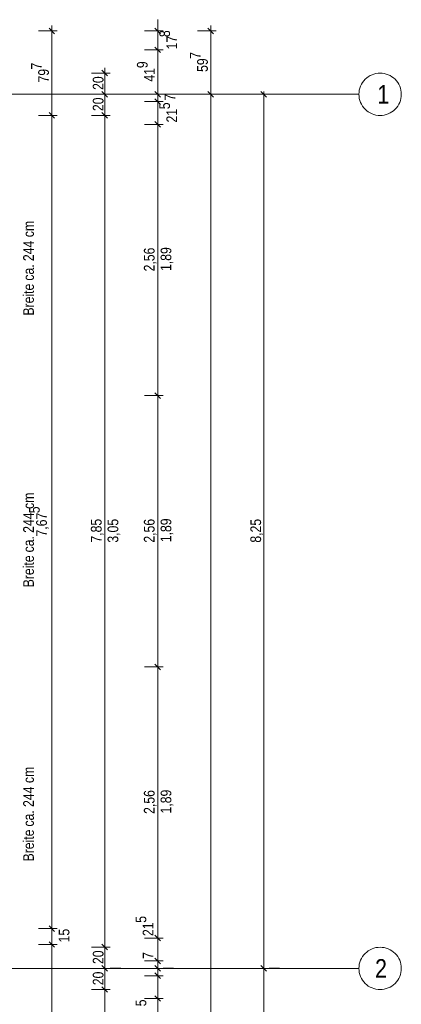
# Model space of a CAD drawing. Extents: x -620 to 3480, y 62 to 1102.
# Tile 109 of 256: x 29 to 101, y 819 to 1005. Entities that reach past the tile are written whole.
import ezdxf
from ezdxf.lldxf.tags import DXFTag

# ---------------------------------------------------------------- set-up
doc = ezdxf.new("R2010")
doc.units = 0
doc.layers.get('0').update_dxf_attribs({"lineweight": 13})
doc.layers.add('30 -33 Aussenwände- 8 Sonnenschutz', color=7, linetype='Continuous', lineweight=9)
doc.layers.add('70 -71 Achsen- 1 Gebäudeachsen', color=7, linetype='STRICHPUNKT2-A06G9SLK8I', lineweight=18)
doc.layers.add('70 -76 Bemaßung- 2 Allgemein', color=9, linetype='Continuous', lineweight=5, true_color=0x808080)
doc.styles.get("Standard").update_dxf_attribs({"font": 'ARIALN.TTF'})
tags = doc.linetypes.add('STRICHPUNKT2-A06G9SLK8I', pattern=[12.7, 6.35, -3.175, 0, -3.175]).pattern_tags.tags
tags[10:11] = [DXFTag(74, 4), DXFTag(75, 0), DXFTag(340, '0'), DXFTag(46, 0.0), DXFTag(50, 0.0), DXFTag(44, 0.0), DXFTag(45, 0.0)]
tags[8:9] = [DXFTag(74, 4), DXFTag(75, 0), DXFTag(340, '0'), DXFTag(46, 0.0), DXFTag(50, 0.0), DXFTag(44, 0.0), DXFTag(45, 0.0)]
tags[6:7] = [DXFTag(74, 4), DXFTag(75, 0), DXFTag(340, '0'), DXFTag(46, 0.0), DXFTag(50, 0.0), DXFTag(44, 0.0), DXFTag(45, 0.0)]
tags[4:5] = [DXFTag(74, 4), DXFTag(75, 0), DXFTag(340, '0'), DXFTag(46, 0.0), DXFTag(50, 0.0), DXFTag(44, 0.0), DXFTag(45, 0.0)]

# ---------------------------------------------------------------- blocks, each defined once
blk = doc.blocks.new('Referenz-A06G9SLM8I')
at = {"layer": '70 -71 Achsen- 1 Gebäudeachsen', "color": 0, "linetype": 'Continuous', "lineweight": -2, "ltscale": 0.13}
for p, q in [((94.68, 994.21), (95.02, 994.41)), ((95.02, 994.41), (95.38, 994.58)), ((95.38, 994.58), (95.75, 994.71)), ((95.75, 994.71), (96.13, 994.81)), ((96.13, 994.81), (96.51, 994.86)), ((96.51, 994.86), (96.91, 994.88)), ((96.91, 994.88), (97.3, 994.86)), ((97.3, 994.86), (97.69, 994.81)), ((97.69, 994.81), (98.07, 994.71)), ((98.07, 994.71), (98.44, 994.58)), ((98.44, 994.58), (98.79, 994.41)), ((98.79, 994.41), (99.13, 994.21)), ((93.21, 992.41), (93.38, 992.77)), ((93.38, 992.77), (93.58, 993.11)), ((93.58, 993.11), (93.81, 993.42)), ((93.81, 993.42), (94.08, 993.71)), ((94.08, 993.71), (94.37, 993.98)), ((94.37, 993.98), (94.68, 994.21)), ((99.13, 994.21), (99.44, 993.98)), ((99.44, 993.98), (99.74, 993.71)), ((99.74, 993.71), (100, 993.42)), ((100, 993.42), (100.23, 993.11)), ((100.23, 993.11), (100.43, 992.77)), ((100.43, 992.77), (100.6, 992.41)), ((92.91, 990.88), (92.93, 991.28)), ((92.93, 990.49), (92.91, 990.88)), ((92.93, 991.28), (92.98, 991.66)), ((92.98, 991.66), (93.08, 992.04)), ((93.08, 992.04), (93.21, 992.41)), ((100.6, 992.41), (100.73, 992.04)), ((100.73, 992.04), (100.83, 991.66)), ((100.83, 991.66), (100.89, 991.28)), ((100.89, 991.28), (100.91, 990.88)), ((100.91, 990.88), (100.89, 990.49)), ((92.98, 990.1), (92.93, 990.49)), ((93.08, 989.72), (92.98, 990.1)), ((93.21, 989.35), (93.08, 989.72)), ((93.38, 989), (93.21, 989.35)), ((93.58, 988.66), (93.38, 989)), ((100.43, 989), (100.23, 988.66)), ((100.6, 989.35), (100.43, 989)), ((100.73, 989.72), (100.6, 989.35)), ((100.83, 990.1), (100.73, 989.72)), ((100.89, 990.49), (100.83, 990.1)), ((93.81, 988.35), (93.58, 988.66)), ((94.08, 988.06), (93.81, 988.35)), ((94.37, 987.79), (94.08, 988.06)), ((94.68, 987.56), (94.37, 987.79)), ((95.02, 987.36), (94.68, 987.56)), ((95.38, 987.19), (95.02, 987.36)), ((95.75, 987.06), (95.38, 987.19)), ((96.13, 986.96), (95.75, 987.06)), ((96.51, 986.9), (96.13, 986.96)), ((97.69, 986.96), (97.3, 986.9)), ((98.07, 987.06), (97.69, 986.96)), ((98.44, 987.19), (98.07, 987.06)), ((98.79, 987.36), (98.44, 987.19)), ((99.13, 987.56), (98.79, 987.36)), ((99.44, 987.79), (99.13, 987.56)), ((99.74, 988.06), (99.44, 987.79)), ((100, 988.35), (99.74, 988.06)), ((100.23, 988.66), (100, 988.35)), ((96.91, 986.88), (96.51, 986.9)), ((97.3, 986.9), (96.91, 986.88)), ((94.08, 828.71), (94.37, 828.98)), ((94.37, 828.98), (94.68, 829.21)), ((94.68, 829.21), (95.02, 829.41)), ((95.02, 829.41), (95.38, 829.58)), ((95.38, 829.58), (95.75, 829.71)), ((95.75, 829.71), (96.13, 829.81)), ((96.13, 829.81), (96.51, 829.86)), ((96.51, 829.86), (96.91, 829.88)), ((96.91, 829.88), (97.3, 829.86)), ((97.3, 829.86), (97.69, 829.81)), ((97.69, 829.81), (98.07, 829.71)), ((98.07, 829.71), (98.44, 829.58)), ((98.44, 829.58), (98.79, 829.41)), ((98.79, 829.41), (99.13, 829.21)), ((99.13, 829.21), (99.44, 828.98)), ((99.44, 828.98), (99.74, 828.71)), ((93.08, 827.04), (93.21, 827.41)), ((93.21, 827.41), (93.38, 827.77)), ((93.38, 827.77), (93.58, 828.11)), ((93.58, 828.11), (93.81, 828.42)), ((93.81, 828.42), (94.08, 828.71)), ((99.74, 828.71), (100, 828.42)), ((100, 828.42), (100.23, 828.11)), ((100.23, 828.11), (100.43, 827.77)), ((100.43, 827.77), (100.6, 827.41)), ((100.6, 827.41), (100.73, 827.04)), ((92.91, 825.88), (92.93, 826.28)), ((92.93, 825.49), (92.91, 825.88)), ((92.93, 826.28), (92.98, 826.66)), ((92.98, 825.1), (92.93, 825.49)), ((92.98, 826.66), (93.08, 827.04)), ((100.73, 827.04), (100.83, 826.66)), ((100.83, 826.66), (100.89, 826.28)), ((100.89, 825.49), (100.83, 825.1)), ((100.89, 826.28), (100.91, 825.88)), ((100.91, 825.88), (100.89, 825.49)), ((93.08, 824.72), (92.98, 825.1)), ((93.21, 824.35), (93.08, 824.72)), ((93.38, 824), (93.21, 824.35)), ((93.58, 823.66), (93.38, 824)), ((93.81, 823.35), (93.58, 823.66)), ((100.23, 823.66), (100, 823.35)), ((100.43, 824), (100.23, 823.66)), ((100.6, 824.35), (100.43, 824)), ((100.73, 824.72), (100.6, 824.35)), ((100.83, 825.1), (100.73, 824.72)), ((94.08, 823.06), (93.81, 823.35)), ((94.37, 822.79), (94.08, 823.06)), ((94.68, 822.56), (94.37, 822.79)), ((95.02, 822.36), (94.68, 822.56)), ((95.38, 822.19), (95.02, 822.36)), ((95.75, 822.06), (95.38, 822.19)), ((96.13, 821.96), (95.75, 822.06)), ((96.51, 821.9), (96.13, 821.96)), ((96.91, 821.88), (96.51, 821.9)), ((97.3, 821.9), (96.91, 821.88)), ((97.69, 821.96), (97.3, 821.9)), ((98.07, 822.06), (97.69, 821.96)), ((98.44, 822.19), (98.07, 822.06)), ((98.79, 822.36), (98.44, 822.19)), ((99.13, 822.56), (98.79, 822.36)), ((99.44, 822.79), (99.13, 822.56)), ((99.74, 823.06), (99.44, 822.79)), ((100, 823.35), (99.74, 823.06))]:
    blk.add_line(p, q, dxfattribs=at)
at = {"layer": '70 -71 Achsen- 1 Gebäudeachsen', "color": 0, "linetype": 'STRICHPUNKT2-A06G9SLK8I', "lineweight": -2, "ltscale": 0.13}
for p, q in [((-554.53, 990.88), (92.91, 990.88)), ((-554.53, 825.88), (92.91, 825.88))]:
    blk.add_line(p, q, dxfattribs=at)
at = {"layer": '70 -76 Bemaßung- 2 Allgemein', "color": 0, "linetype": 'Continuous', "lineweight": -2, "ltscale": 0.13}
for p, q in [((34.94, 1003.84), (34.94, 1001.78)), ((54.94, 1003.9), (54.94, 1004.97)), ((54.94, 1001.84), (54.94, 1003.9)), ((64.94, 1003.84), (64.94, 1001.78)), ((32.44, 1002.84), (35.94, 1002.84)), ((34.41, 1003.37), (35.47, 1002.31)), ((34.94, 987.96), (34.94, 1001.78)), ((52.44, 1002.84), (55.94, 1002.84)), ((55.47, 1002.31), (54.41, 1003.37)), ((54.94, 999.28), (54.94, 1002.84)), ((62.44, 1002.84), (65.94, 1002.84)), ((64.41, 1003.37), (65.47, 1002.31)), ((64.94, 991.96), (64.94, 1001.78)), ((54.94, 1000.28), (54.94, 998.22)), ((54.94, 1000.28), (54.94, 998.22)), ((52.44, 999.28), (55.94, 999.28)), ((52.44, 999.28), (55.94, 999.28)), ((54.41, 999.81), (55.47, 998.75)), ((54.41, 999.81), (55.47, 998.75)), ((54.94, 998.22), (54.94, 997.16)), ((54.94, 991.96), (54.94, 998.22)), ((42.44, 994.9), (45.94, 994.9)), ((44.41, 995.43), (45.47, 994.37)), ((44.94, 995.9), (44.94, 993.84)), ((44.94, 991.96), (44.94, 993.84)), ((54.94, 991.96), (54.94, 993.03)), ((45.47, 990.37), (44.41, 991.43)), ((44.41, 991.43), (45.47, 990.37)), ((44.94, 989.9), (44.94, 991.96)), ((44.94, 991.9), (44.94, 989.84)), ((47.94, 990.9), (45.94, 990.9)), ((47.94, 990.9), (45.94, 990.9)), ((55.47, 990.37), (54.41, 991.43)), ((55.47, 990.37), (54.41, 991.43)), ((54.94, 989.9), (54.94, 991.96)), ((54.94, 989.9), (54.94, 991.96)), ((54.94, 990.56), (54.94, 991.63)), ((54.94, 989.5), (54.94, 990.9)), ((57.94, 990.9), (55.94, 990.9)), ((57.94, 990.9), (55.94, 990.9)), ((65.47, 990.37), (64.41, 991.43)), ((64.41, 991.43), (65.47, 990.37)), ((64.94, 989.9), (64.94, 991.96)), ((64.94, 991.9), (64.94, 989.84)), ((67.94, 990.9), (65.94, 990.9)), ((67.94, 990.9), (65.94, 990.9)), ((74.41, 991.43), (75.47, 990.37)), ((74.94, 991.4), (74.94, 989.84)), ((77.94, 990.9), (75.94, 990.9)), ((44.94, 987.96), (44.94, 989.84)), ((52.44, 989.5), (55.94, 989.5)), ((52.44, 989.5), (55.94, 989.5)), ((54.41, 990.03), (55.47, 988.97)), ((55.47, 988.97), (54.41, 990.03)), ((54.94, 988.5), (54.94, 990.56)), ((54.94, 990.5), (54.94, 988.44)), ((54.94, 985.2), (54.94, 989.5)), ((64.94, 601.96), (64.94, 989.84)), ((74.94, 826.96), (74.94, 989.84)), ((35.47, 986.37), (34.41, 987.43)), ((34.41, 987.43), (35.47, 986.37)), ((34.94, 985.9), (34.94, 987.96)), ((34.94, 987.9), (34.94, 985.84)), ((45.47, 986.37), (44.41, 987.43)), ((44.41, 987.43), (45.47, 986.37)), ((44.94, 985.9), (44.94, 987.96)), ((44.94, 987.9), (44.94, 985.84)), ((54.94, 988.44), (54.94, 987.38)), ((32.44, 986.9), (35.94, 986.9)), ((32.44, 986.9), (35.94, 986.9)), ((34.94, 834.46), (34.94, 985.84)), ((42.44, 986.9), (45.94, 986.9)), ((42.44, 986.9), (45.94, 986.9)), ((44.94, 830.96), (44.94, 985.84)), ((52.44, 985.2), (55.94, 985.2)), ((52.44, 985.2), (55.94, 985.2)), ((54.41, 985.73), (55.47, 984.67)), ((54.41, 985.73), (55.47, 984.67)), ((54.94, 986.2), (54.94, 984.14)), ((54.94, 986.2), (54.94, 984.14)), ((54.94, 984.14), (54.94, 983.08)), ((54.94, 935.06), (54.94, 984.14)), ((54.94, 933), (54.94, 935.06)), ((54.94, 935), (54.94, 932.94)), ((52.44, 934), (55.94, 934)), ((52.44, 934), (55.94, 934)), ((55.47, 933.47), (54.41, 934.53)), ((54.41, 934.53), (55.47, 933.47)), ((54.94, 883.86), (54.94, 932.94)), ((55.47, 882.27), (54.41, 883.33)), ((54.41, 883.33), (55.47, 882.27)), ((54.94, 881.8), (54.94, 883.86)), ((54.94, 883.8), (54.94, 881.74)), ((52.44, 882.8), (55.94, 882.8)), ((52.44, 882.8), (55.94, 882.8)), ((54.94, 832.66), (54.94, 881.74)), ((34.94, 834.46), (34.94, 835.53)), ((32.44, 833.4), (35.94, 833.4)), ((32.44, 833.4), (35.94, 833.4)), ((35.47, 832.87), (34.41, 833.93)), ((35.47, 832.87), (34.41, 833.93)), ((34.94, 832.4), (34.94, 834.46)), ((34.94, 832.4), (34.94, 834.46)), ((34.94, 830.4), (34.94, 833.4)), ((54.94, 832.66), (54.94, 833.73)), ((54.94, 830.6), (54.94, 832.66)), ((54.94, 830.6), (54.94, 832.66)), ((34.41, 830.93), (35.47, 829.87)), ((34.41, 830.93), (35.47, 829.87)), ((34.94, 831.4), (34.94, 829.34)), ((34.94, 831.4), (34.94, 829.34)), ((44.94, 828.9), (44.94, 830.96)), ((44.94, 830.9), (44.94, 828.84)), ((52.44, 831.6), (55.94, 831.6)), ((52.44, 831.6), (55.94, 831.6)), ((55.47, 831.07), (54.41, 832.13)), ((55.47, 831.07), (54.41, 832.13)), ((54.94, 827.3), (54.94, 831.6)), ((32.44, 830.4), (35.94, 830.4)), ((32.44, 830.4), (35.94, 830.4)), ((34.94, 829.34), (34.94, 828.28)), ((34.94, 762.46), (34.94, 829.34)), ((42.44, 829.9), (45.94, 829.9)), ((42.44, 829.9), (45.94, 829.9)), ((45.47, 829.37), (44.41, 830.43)), ((44.41, 830.43), (45.47, 829.37)), ((54.94, 828.36), (54.94, 829.43)), ((44.94, 826.96), (44.94, 828.84)), ((52.44, 827.3), (55.94, 827.3)), ((52.44, 827.3), (55.94, 827.3)), ((54.41, 827.83), (55.47, 826.77)), ((55.47, 826.77), (54.41, 827.83)), ((54.94, 826.3), (54.94, 828.36)), ((54.94, 828.3), (54.94, 826.24)), ((54.94, 826.96), (54.94, 828.03)), ((54.94, 825.9), (54.94, 827.3)), ((45.47, 825.37), (44.41, 826.43)), ((44.41, 826.43), (45.47, 825.37)), ((44.94, 824.9), (44.94, 826.96)), ((44.94, 826.9), (44.94, 824.84)), ((47.94, 825.9), (45.94, 825.9)), ((47.94, 825.9), (45.94, 825.9)), ((54.41, 826.43), (55.47, 825.37)), ((55.47, 825.37), (54.41, 826.43)), ((54.94, 824.9), (54.94, 826.96)), ((54.94, 826.9), (54.94, 824.84)), ((54.94, 825.56), (54.94, 826.63)), ((54.94, 826.24), (54.94, 825.18)), ((54.94, 824.5), (54.94, 825.9)), ((54.94, 823.5), (54.94, 825.56)), ((54.94, 825.5), (54.94, 823.44)), ((57.94, 825.9), (55.94, 825.9)), ((57.94, 825.9), (55.94, 825.9)), ((75.47, 825.37), (74.41, 826.43)), ((74.41, 826.43), (75.47, 825.37)), ((74.94, 825.4), (74.94, 826.96)), ((74.94, 826.4), (74.94, 824.84)), ((77.94, 825.9), (75.94, 825.9)), ((77.94, 825.9), (75.94, 825.9)), ((44.94, 822.96), (44.94, 824.84)), ((52.44, 824.5), (55.94, 824.5)), ((52.44, 824.5), (55.94, 824.5)), ((54.41, 825.03), (55.47, 823.97)), ((55.47, 823.97), (54.41, 825.03)), ((54.94, 824.84), (54.94, 823.78)), ((54.94, 820.2), (54.94, 824.5)), ((54.94, 823.44), (54.94, 822.38)), ((74.94, 766.96), (74.94, 824.84)), ((42.44, 821.9), (45.94, 821.9)), ((42.44, 821.9), (45.94, 821.9)), ((45.47, 821.37), (44.41, 822.43)), ((44.41, 822.43), (45.47, 821.37)), ((44.94, 820.9), (44.94, 822.96)), ((44.94, 822.9), (44.94, 820.84)), ((44.94, 770.96), (44.94, 820.84)), ((52.44, 820.2), (55.94, 820.2)), ((52.44, 820.2), (55.94, 820.2)), ((54.41, 820.73), (55.47, 819.67)), ((54.41, 820.73), (55.47, 819.67)), ((54.94, 821.2), (54.94, 819.14)), ((54.94, 821.2), (54.94, 819.14)), ((54.94, 819.14), (54.94, 818.08)), ((54.94, 772.66), (54.94, 819.14))]:
    blk.add_line(p, q, dxfattribs=at)
at = {"layer": '30 -33 Aussenwände- 8 Sonnenschutz', "color": 0, "linetype": 'Continuous', "lineweight": -2, "ltscale": 0.13, "char_height": 2.0138, "attachment_point": 1, "rotation": 90}
for s, insert in [('{\\fArial Narrow;cm}', (29.54, 963.91)), ('{\\fArial Narrow;244}', (29.54, 959.39)), ('{\\fArial Narrow;ca.}', (29.54, 955.7)), ('{\\fArial Narrow;Breite}', (29.54, 949.11)), ('{\\fArial Narrow;cm}', (29.54, 912.62)), ('{\\fArial Narrow;244}', (29.54, 908.1)), ('{\\fArial Narrow;ca.}', (29.54, 904.41)), ('{\\fArial Narrow;Breite}', (29.54, 897.82)), ('{\\fArial Narrow;cm}', (29.54, 860.87)), ('{\\fArial Narrow;244}', (29.54, 856.36)), ('{\\fArial Narrow;ca.}', (29.54, 852.66)), ('{\\fArial Narrow;Breite}', (29.54, 846.07))]:
    blk.add_mtext(s, dxfattribs=dict(at, insert=insert))
at = {"layer": '70 -71 Achsen- 1 Gebäudeachsen', "color": 0, "linetype": 'Continuous', "lineweight": -2, "ltscale": 0.13, "char_height": 3.5241, "attachment_point": 1}
for s, insert in [('{\\fArial Narrow;1}', (96.38, 992.64)), ('{\\fArial Narrow;2}', (95.95, 827.64))]:
    blk.add_mtext(s, dxfattribs=dict(at, insert=insert))
at = {"layer": '70 -76 Bemaßung- 2 Allgemein', "color": 0, "linetype": 'Continuous', "lineweight": -2, "ltscale": 0.13, "char_height": 2.0138, "attachment_point": 1, "rotation": 90}
for s, insert in [('{\\fArial Narrow;8}', (55.23, 1001.68)), ('{\\fArial Narrow;17}', (56.58, 999.36)), ('{\\fArial Narrow;7}', (61.02, 997.58)), ('{\\fArial Narrow;7}', (31.02, 995.57)), ('{\\fArial Narrow;9}', (51.01, 995.82)), ('{\\fArial Narrow;59}', (62.37, 995.1)), ('{\\fArial Narrow;79}', (32.37, 993.11)), ('{\\fArial Narrow;20}', (42.68, 991.71)), ('{\\fArial Narrow;41}', (52.35, 993.28)), ('{\\fArial Narrow;7}', (56.24, 989.67)), ('{\\fArial Narrow;20}', (42.68, 987.71)), ('{\\fArial Narrow;5}', (55.22, 988.06)), ('{\\fArial Narrow;21}', (56.56, 985.56)), ('{\\fArial Narrow;2,56}', (52.32, 957.45)), ('{\\fArial Narrow;1,89}', (55.48, 957.53)), ('{\\fArial Narrow;5}', (30.64, 911.8)), ('{\\fArial Narrow;7,67}', (31.99, 907.41)), ('{\\fArial Narrow;7,85}', (42.32, 906.26)), ('{\\fArial Narrow;3,05}', (45.47, 906.25)), ('{\\fArial Narrow;2,56}', (52.32, 906.25)), ('{\\fArial Narrow;1,89}', (55.48, 906.33)), ('{\\fArial Narrow;8,25}', (72.42, 906.25)), ('{\\fArial Narrow;2,56}', (52.32, 855.05)), ('{\\fArial Narrow;1,89}', (55.48, 855.13)), ('{\\fArial Narrow;5}', (50.75, 834.49)), ('{\\fArial Narrow;21}', (52.09, 831.99)), ('{\\fArial Narrow;15}', (36.24, 830.79)), ('{\\fArial Narrow;20}', (42.68, 826.71)), ('{\\fArial Narrow;7}', (52.11, 827.67)), ('{\\fArial Narrow;20}', (42.68, 822.71)), ('{\\fArial Narrow;5}', (50.75, 818.73))]:
    blk.add_mtext(s, dxfattribs=dict(at, insert=insert))

msp = doc.modelspace()

# ---------------------------------------------------------------- block references
at = {"color": 8, "lineweight": 13, "ltscale": 0.13, "true_color": 0x808080}
msp.add_blockref('Referenz-A06G9SLM8I', (0, 0), dxfattribs=at)

doc.saveas('drawing.dxf')
